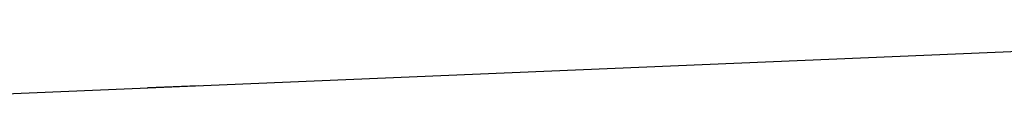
# Model space of a CAD drawing. Header units: millimetres. Extents: x 1108 to 5030, y 1860 to 4202.
# Tile 4 of 16: x 2088 to 3069, y 3337 to 3418. Entities that reach past the tile are written whole.
import ezdxf

# ---------------------------------------------------------------- set-up
doc = ezdxf.new("R2010")
doc.units = ezdxf.units.MM
doc.header["$LTSCALE"] = 2

msp = doc.modelspace()

# ---------------------------------------------------------------- linework, layer by layer
at = {"color": 7, "linetype": 'Continuous', "lineweight": 25}
for p, q in [((3749.92, 3417.99), (1825.92, 3336.99)), ((2216.04, 3354.17), (2266, 3356.2)), ((2216.04, 3353.42), (2216.04, 3354.17)), ((2216.08, 3353.42), (2216.04, 3354.17)), ((2266.03, 3355.52), (2266, 3356.2))]:
    msp.add_line(p, q, dxfattribs=at)

doc.saveas('drawing.dxf')
